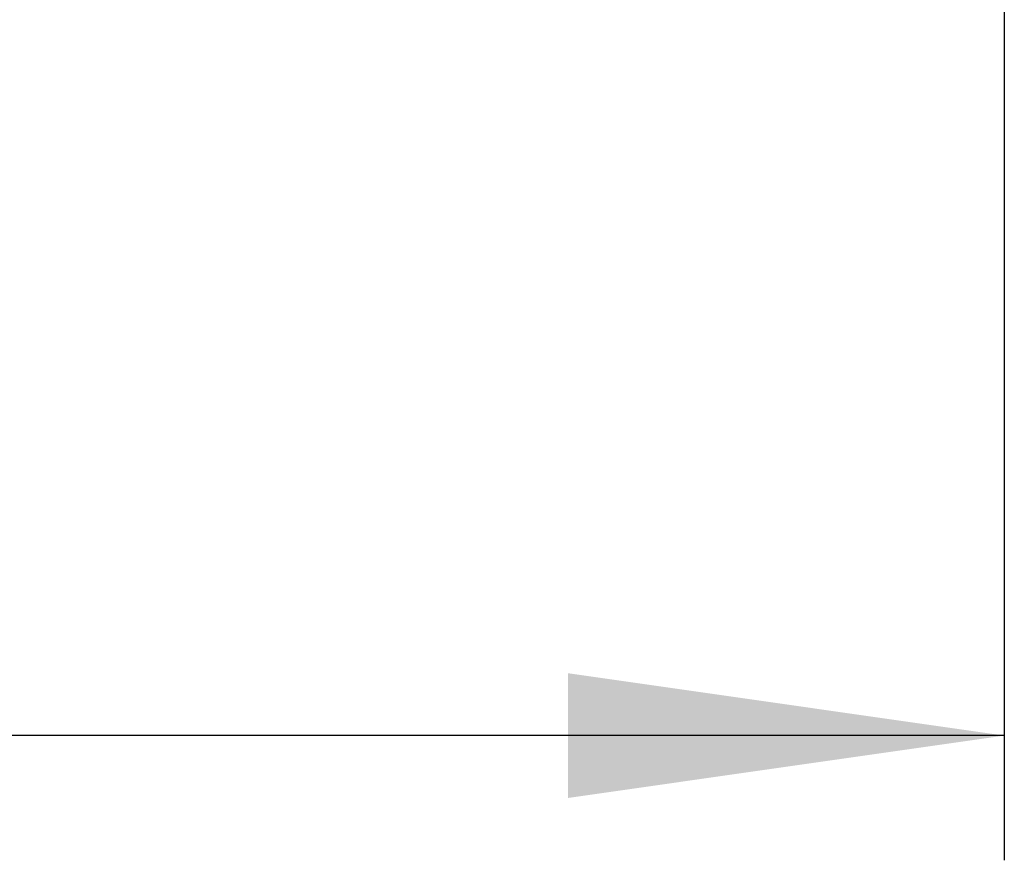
# Model space of a CAD drawing. Header units: millimetres. Extents: x 0 to 594, y 0 to 420.
# Tile 74 of 104: x 268 to 276, y 207 to 214. Entities that reach past the tile are written whole.
import ezdxf

# ---------------------------------------------------------------- set-up
doc = ezdxf.new("R2010")
doc.units = ezdxf.units.MM
doc.header["$LTSCALE"] = 32.67
doc.layers.get('0').update_dxf_attribs({"linetype": 'CONTINUOUS'})
doc.styles.get("Standard").update_dxf_attribs({"font": 'txt', "width": 0.85})
doc.dimstyles.new('DIMSTYLE_4', dxfattribs={"dimtxt": 3.5, "dimasz": 3.5, "dimexe": 1, "dimexo": 0.5, "dimgap": 0.875, "dimtad": 1, "dimdec": 4, "dimdsep": 46, "dimtxsty": 'STANDARD', "dimblk": '_FILLED', "dimblk1": '_FILLED', "dimblk2": '_FILLED', "dimcen": 0.09, "dimadec": 4, "dimazin": 2, "dimtp": 0.15, "dimtm": 0.15, "dimtfac": 1, "dimtdec": 4, "dimtofl": 0, "dimtmove": 0, "dimatfit": 3, "dimldrblk": '_FILLED', "dimfxl": 1, "dimtolj": 1, "dimarcsym": 0})

# ---------------------------------------------------------------- blocks, each defined once
blk = doc.blocks.new('_FILLED')
at = {"color": 0, "linetype": 'BYBLOCK'}
blk.add_solid([(0, 0), (-1, 0.1429), (-1, -0.1429)], dxfattribs=at)
blk = doc.blocks.new('*D7')
at = {"color": 2, "linetype": 'CONTINUOUS'}
for p, q in [((175.754, 240.1578), (175.754, 207.0946)), ((275.754, 240.1578), (275.754, 207.0946)), ((175.754, 208.0946), (225.754, 208.0946)), ((275.754, 208.0946), (225.754, 208.0946))]:
    blk.add_line(p, q, dxfattribs=at)
at = {"color": 2, "linetype": 'CONTINUOUS', "xscale": 3.5, "yscale": 3.5, "zscale": 3.5, "rotation": 180}
blk.add_blockref('_FILLED', (175.754, 208.0946), dxfattribs=at)
at = {"color": 2, "linetype": 'CONTINUOUS', "xscale": 3.5, "yscale": 3.5, "zscale": 3.5}
blk.add_blockref('_FILLED', (275.754, 208.0946), dxfattribs=at)
at = {"color": 2, "linetype": 'CONTINUOUS', "insert": (225.754, 212.4696), "char_height": 3.5, "width": 11.25, "attachment_point": 2, "line_spacing_factor": 0.9}
blk.add_mtext('100', dxfattribs=at)

msp = doc.modelspace()

# ---------------------------------------------------------------- dimensions: what is measured, and where the dimension line sits
at = {"color": 2, "linetype": 'CONTINUOUS'}
dim = msp.add_linear_dim(base=(275.75402, 208.09456), p1=(175.75402, 240.65778), p2=(275.75402, 240.65778), dimstyle='DIMSTYLE_4', dxfattribs=at)
dim.commit()
dim.dimension.update_dxf_attribs({"geometry": '*D7', "text_midpoint": (225.25402, 208.09456), "dimtype": 160})

doc.saveas('drawing.dxf')
